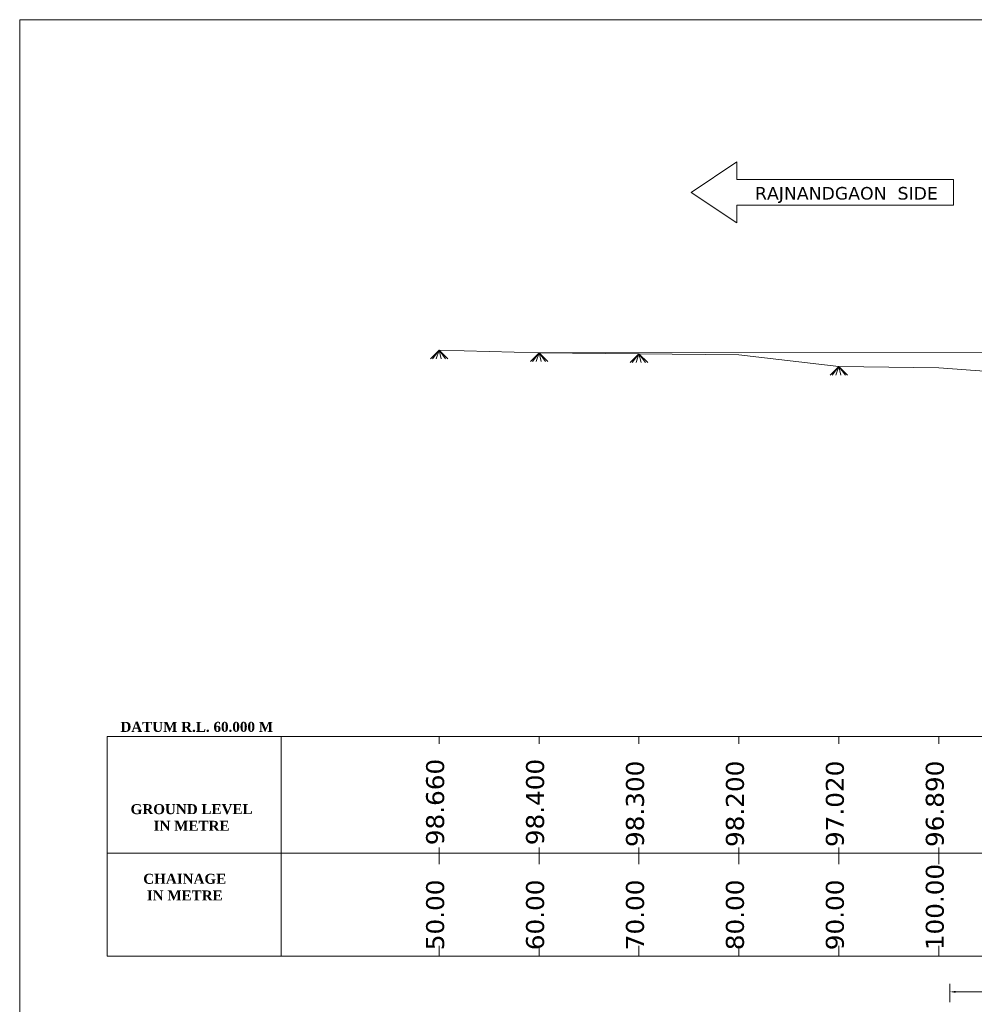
# Model space of a CAD drawing. Header units: feet. Extents: x -7745869231 to -3869819084, y -13315129262 to -6657361786.
# Tile 8 of 11: x -3869933079 to -3869909198, y -6657466036 to -6657441407. Entities that reach past the tile are written whole.
import ezdxf

# ---------------------------------------------------------------- set-up
doc = ezdxf.new("R2010")
doc.units = ezdxf.units.FT
doc.header["$MEASUREMENT"] = 0
doc.styles.get("Standard").update_dxf_attribs({"font": 'verdana.ttf', "height": 200})

msp = doc.modelspace()

# ---------------------------------------------------------------- linework, layer by layer
at = {"lineweight": 9, "ltscale": 20}
for p, q in [((-3869909715.080723, -6657445403.682721), (-3869915141.990417, -6657445403.682721)), ((-3869909715.080723, -6657446047.939422), (-3869909715.080723, -6657445403.682721)), ((-3869915141.990417, -6657446047.939422), (-3869909715.080723, -6657446047.939421)), ((-3869922586.254839, -6657449673.386607), (-3869922804.575633, -6657449891.459525)), ((-3869922586.254839, -6657449673.386607), (-3869922753.026766, -6657449891.459525)), ((-3869922586.254839, -6657449673.386607), (-3869922660.714156, -6657449891.459537)), ((-3869922586.254839, -6657449673.386607), (-3869922367.934039, -6657449891.459525)), ((-3869922586.254839, -6657449673.386607), (-3869922423.910643, -6657449891.459525)), ((-3869922586.254839, -6657449673.386607), (-3869922534.803927, -6657449891.459537)), ((-3869920086.254839, -6657449738.386607), (-3869920304.575633, -6657449956.459525)), ((-3869920086.254839, -6657449738.386607), (-3869920253.026766, -6657449956.459525)), ((-3869920086.254839, -6657449738.386607), (-3869920160.714156, -6657449956.459537)), ((-3869867348.589713, -6657449697.631555), (-3869920086.25484, -6657449738.386608)), ((-3869920086.254839, -6657449738.386607), (-3869919867.934039, -6657449956.459525)), ((-3869920086.254839, -6657449738.386607), (-3869919923.910643, -6657449956.459525)), ((-3869920086.254839, -6657449738.386607), (-3869920034.803927, -6657449956.459537)), ((-3869917586.25484, -6657449763.386606), (-3869917804.575634, -6657449981.459524)), ((-3869917586.25484, -6657449763.386606), (-3869917753.026767, -6657449981.459524)), ((-3869917586.25484, -6657449763.386606), (-3869917660.714157, -6657449981.459536)), ((-3869917586.25484, -6657449763.386606), (-3869917367.93404, -6657449981.459524)), ((-3869917586.25484, -6657449763.386606), (-3869917423.910644, -6657449981.459524)), ((-3869917586.25484, -6657449763.386606), (-3869917534.803928, -6657449981.459536)), ((-3869912586.25484, -6657450083.386606), (-3869912804.575634, -6657450301.459524)), ((-3869912586.25484, -6657450083.386606), (-3869912753.026767, -6657450301.459524)), ((-3869912586.25484, -6657450083.386606), (-3869912660.714157, -6657450301.459536)), ((-3869912586.25484, -6657450083.386606), (-3869912367.93404, -6657450301.459524)), ((-3869912586.25484, -6657450083.386606), (-3869912423.910644, -6657450301.459524)), ((-3869912586.25484, -6657450083.386606), (-3869912534.803928, -6657450301.459536)), ((-3869930886.914383, -6657464830.364702), (-3869930886.914383, -6657459338.386607)), ((-3869930886.914383, -6657459338.386608), (-3869926539.901942, -6657459338.386607)), ((-3869926539.901942, -6657464830.364702), (-3869926539.901942, -6657459338.386606)), ((-3869926539.901942, -6657459338.386607), (-3869860086.25484, -6657459338.386607)), ((-3869922586.254839, -6657459338.386607), (-3869922586.254839, -6657459524.316736)), ((-3869920086.254839, -6657459338.386607), (-3869920086.254839, -6657459524.316736)), ((-3869917586.25484, -6657459338.386606), (-3869917586.25484, -6657459524.316735)), ((-3869915086.254841, -6657459338.386606), (-3869915086.25484, -6657459524.316735)), ((-3869912586.25484, -6657459338.386606), (-3869912586.25484, -6657459524.316735)), ((-3869910086.25484, -6657459338.386606), (-3869910086.25484, -6657459524.316735)), ((-3869922586.25484, -6657462110.485662), (-3869922586.25484, -6657462532.085713)), ((-3869920086.25484, -6657462110.485662), (-3869920086.25484, -6657462532.085713)), ((-3869917586.254841, -6657462110.485662), (-3869917586.254841, -6657462532.085712)), ((-3869915086.254841, -6657462110.485662), (-3869915086.254841, -6657462532.085712)), ((-3869912586.254841, -6657462110.485662), (-3869912586.254841, -6657462532.085712)), ((-3869910086.254841, -6657462110.485662), (-3869910086.254841, -6657462532.085712)), ((-3869930886.914383, -6657462255.562248), (-3869860086.254837, -6657462255.562247)), ((-3869922586.25484, -6657464571.260099), (-3869922586.25484, -6657464830.364701)), ((-3869920086.25484, -6657464571.260099), (-3869920086.25484, -6657464830.364701)), ((-3869917586.254841, -6657464571.260098), (-3869917586.25484, -6657464830.3647)), ((-3869915086.25484, -6657464571.260098), (-3869915086.25484, -6657464830.364701)), ((-3869912586.254841, -6657464571.260098), (-3869912586.25484, -6657464830.364702)), ((-3869910086.254841, -6657464571.260098), (-3869910086.25484, -6657464830.3647)), ((-3869860086.254835, -6657464830.364704), (-3869930886.914384, -6657464830.364703)), ((-3869909811.021919, -6657465980.45165), (-3869909811.021919, -6657465524.796575)), ((-3869909661.021919, -6657465724.796575), (-3869904264.295514, -6657465724.796575))]:
    msp.add_line(p, q, dxfattribs=at)
msp.add_lwpolyline([(-3869933079.189039, -6657441407.105491), (-3869826787.842843, -6657441407.105491), (-3869826787.842843, -6657505519.734695), (-3869933079.189039, -6657505519.734695)], close=True, dxfattribs=at)
for points in [[(-3869915141.990417, -6657445403.682721), (-3869915141.990417, -6657444966.390136), (-3869916277.639688, -6657445725.811071)], [(-3869915141.990417, -6657446047.939422), (-3869915141.990417, -6657446485.232007), (-3869916277.639688, -6657445725.811071)], [(-3869922586.254839, -6657449673.386607), (-3869920086.254839, -6657449738.386607), (-3869917586.25484, -6657449763.386606), (-3869915086.254841, -6657449788.386606), (-3869912586.25484, -6657450083.386606), (-3869910086.25484, -6657450115.886606), (-3869907586.254841, -6657450300.886606), (-3869905086.25484, -6657450478.386606), (-3869902586.25484, -6657450588.386606), (-3869900086.25484, -6657451023.386606), (-3869897586.25484, -6657450988.386606), (-3869895086.25484, -6657451033.386606), (-3869892586.254841, -6657451020.886606), (-3869890086.25484, -6657451098.386606), (-3869887586.25484, -6657450990.886608), (-3869885086.25484, -6657450523.386606), (-3869882586.25484, -6657450345.886607), (-3869880086.254841, -6657450313.386607), (-3869877586.25484, -6657450213.386606), (-3869875086.254841, -6657449988.386607), (-3869872586.25484, -6657449878.386605), (-3869870086.254841, -6657449740.886608)]]:
    msp.add_lwpolyline(points, dxfattribs=at)
msp.add_solid([(-3869909661.021919, -6657465699.796575), (-3869909661.021919, -6657465749.796575), (-3869909811.021919, -6657465724.796575)], dxfattribs=at)

# ---------------------------------------------------------------- texts
for s, p in [('98.660', (-3869922461.928126, -6657462055.646082)), ('98.400', (-3869919961.928126, -6657462055.646082)), ('98.300', (-3869917461.928127, -6657462101.380818)), ('98.200', (-3869914961.928127, -6657462101.380818)), ('97.020', (-3869912461.928127, -6657462101.380818)), ('96.890', (-3869909961.928127, -6657462101.380818)), ('100.00', (-3869909961.928127, -6657464682.505476)), ('50.00', (-3869922461.928126, -6657464682.505477)), ('60.00', (-3869919961.928126, -6657464682.505477)), ('70.00', (-3869917461.928127, -6657464682.505476)), ('80.00', (-3869914961.928127, -6657464682.505476)), ('90.00', (-3869912461.928127, -6657464682.505476))]:
    msp.add_text(s, height=450, rotation=90, dxfattribs=at).set_placement(p)
for s, insert, char_height, width, attachment_point in [('RAJNANDGAON  SIDE', (-3869910110.662854, -6657445591.681404), 315, 5735.678865, 3), ('{\\fTimes New Roman|b1|i0|c0|p18;DATUM R.L. 60.000 M}', (-3869928650.989192, -6657458970.832979), 250, 6355.93890626, 2), ('{\\fTimes New Roman|b1|i0|c0|p18;GROUND LEVEL\\PIN METRE}', (-3869928778.469523, -6657461029.107842), 250, 6355.93890626, 2), ('{\\fTimes New Roman|b1|i0|c0|p18;CHAINAGE \\PIN METRE}', (-3869928950.393383, -6657462771.553704), 250, 6355.93890626, 2)]:
    msp.add_mtext(s, dxfattribs=dict(at, insert=insert, char_height=char_height, width=width, attachment_point=attachment_point))

doc.saveas('drawing.dxf')
